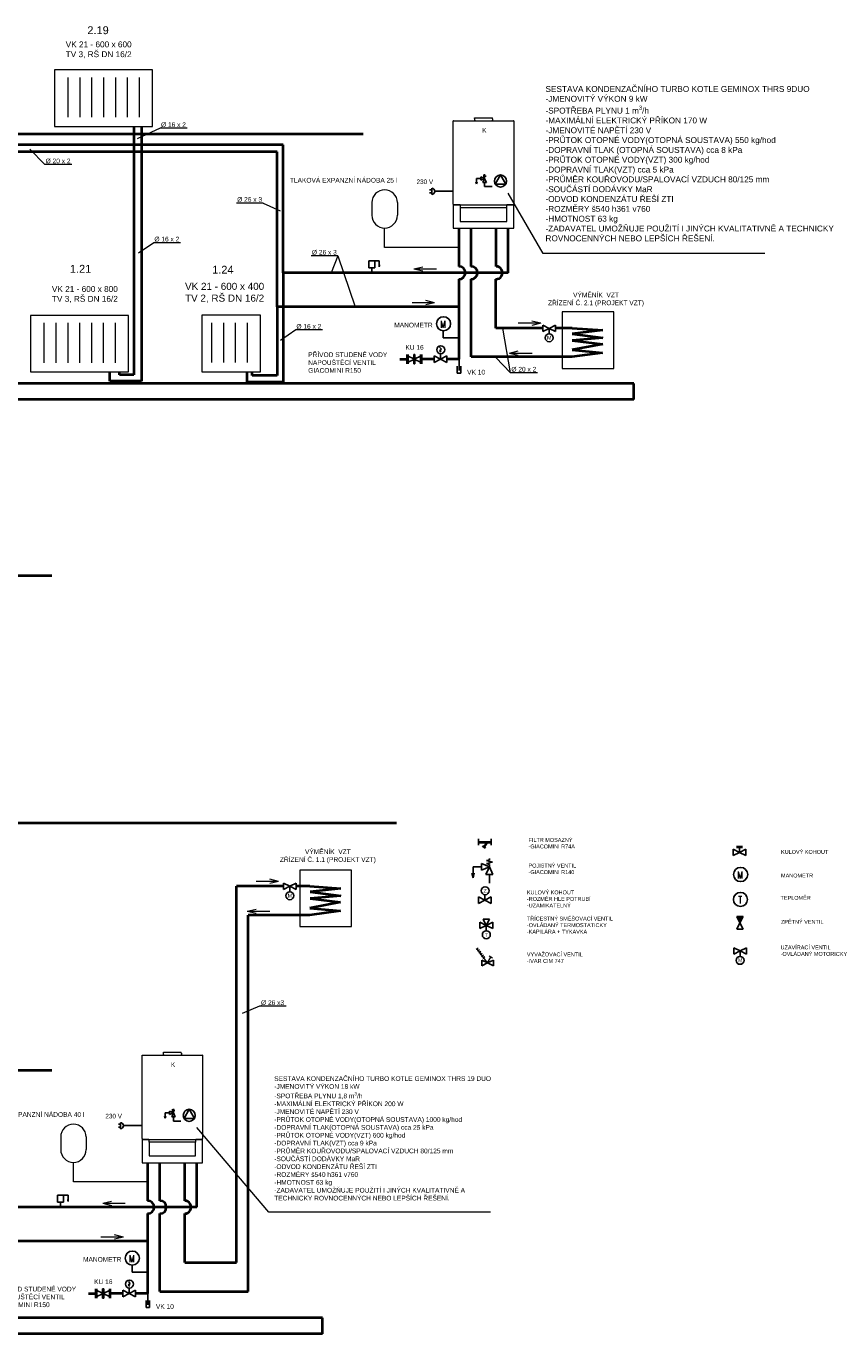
# Model space of a CAD drawing. Header units: millimetres. Extents: x 0 to 1216358, y -266558 to 2852.
# Tile 5 of 76: x 1019827 to 1040544, y -264758 to -231474. Entities that reach past the tile are written whole.
import ezdxf

# ---------------------------------------------------------------- set-up
doc = ezdxf.new("R2010")
doc.units = ezdxf.units.MM
doc.layers.get('0').update_dxf_attribs({"lineweight": 13})
for name, color, linetype, lineweight in [('1-UT-POPIS', 7, 'Continuous', 13), ('1-UT-ROZVODY', 4, 'Continuous', 40), ('1-UT-ROZVODY-PRIVOD', 4, 'Continuous', 40), ('1-UT-TELESA', 7, 'Continuous', 40), ('P', 7, 'Continuous', 100), ('St_plocha_místnosti', 250, 'Continuous', 18)]:
    doc.layers.add(name, color=color, linetype=linetype, lineweight=lineweight)
for name, color, linetype in [('1UT-ARMATURY', 5, 'Continuous'), ('Armatury', 7, 'Continuous'), ('Popisky', 7, 'Continuous')]:
    doc.layers.add(name, color=color, linetype=linetype)
doc.styles.add('Andy', font='arial.ttf')
doc.styles.add('SIMPLEX', font='SIMPLEX.SHX')
doc.styles.add('SPIRITTXTSTYLE1', font='arial.ttf')
doc.styles.get("Standard").update_dxf_attribs({"font": 'arial.ttf'})

msp = doc.modelspace()

# ---------------------------------------------------------------- hatches: boundary and pattern name
at = {"layer": '1-UT-TELESA'}
h = msp.add_hatch(color=256, dxfattribs=at)
h.dxf.hatch_style = 1
h.paths.add_polyline_path([(1037978.7, -254134.3), (1037897.6, -254134.3), (1037978.7, -254296.6), (1038059.8, -254134.3)])

# ---------------------------------------------------------------- linework, layer by layer
at = {"extrusion": (2.98699e-16, 1, 0)}
for p, q in [((1030687.4, -236001.1), (1030687.4, -233886.9)), ((1030694.4, -233879.9), (1032220.4, -233879.9)), ((1031225.1, -233834.3), (1031225.1, -233862.6)), ((1031230.1, -233827.8), (1031230.1, -233809.9)), ((1031230.1, -233809.9), (1031684.8, -233809.9)), ((1031234.4, -233869), (1031230.1, -233867.6)), ((1031234.4, -233869), (1031234.4, -233879.9)), ((1031680.5, -233869), (1031684.7, -233867.6)), ((1031680.5, -233869), (1031680.5, -233879.9)), ((1031684.8, -233827.8), (1031684.8, -233809.9)), ((1031689.8, -233834.3), (1031689.8, -233862.6)), ((1032227.4, -233886.9), (1032227.4, -236001.1)), ((1030687.4, -236001.1), (1030687.4, -236025.6)), ((1030687.4, -236025.6), (1032227.4, -236025.6)), ((1030860.3, -236025.6), (1030687.4, -236025.6)), ((1030687.4, -236025.6), (1030687.4, -236619.6)), ((1030860.3, -236025.6), (1030860.3, -236099.4)), ((1030860.3, -236099.4), (1030867.3, -236099.4)), ((1030867.3, -236099.4), (1030867.3, -236442.8)), ((1032047.5, -236099.4), (1030867.3, -236099.4)), ((1030867.3, -236099.4), (1030867.3, -236442.8)), ((1032047.5, -236442.8), (1032047.5, -236099.4)), ((1032047.5, -236099.4), (1032054.5, -236099.4)), ((1032047.5, -236442.8), (1032047.5, -236099.4)), ((1032227.4, -236025.6), (1032054.5, -236025.6)), ((1032054.5, -236099.4), (1032054.5, -236025.6)), ((1032227.4, -236025.6), (1032227.4, -236001.1)), ((1032227.4, -236619.6), (1032227.4, -236025.6)), ((1030687.4, -236619.6), (1032227.4, -236619.6)), ((1030867.3, -236442.8), (1032047.5, -236442.8)), ((1030867.3, -236442.8), (1032047.5, -236442.8)), ((1023310.3, -257616.1), (1023310.3, -257644.4)), ((1023315.3, -257609.6), (1023315.3, -257591.7)), ((1023315.3, -257591.7), (1023770, -257591.7)), ((1023770, -257609.6), (1023770, -257591.7)), ((1023775, -257616.1), (1023775, -257644.4)), ((1022772.7, -259782.9), (1022772.7, -257668.7)), ((1022779.7, -257661.7), (1024305.7, -257661.7)), ((1023319.6, -257650.9), (1023315.3, -257649.4)), ((1023319.6, -257650.9), (1023319.6, -257661.7)), ((1023765.7, -257650.9), (1023770, -257649.4)), ((1023765.7, -257650.9), (1023765.7, -257661.7)), ((1024312.7, -257668.7), (1024312.7, -259782.9)), ((1022772.7, -259782.9), (1022772.7, -259807.4)), ((1022772.7, -259807.4), (1024312.7, -259807.4)), ((1022945.5, -259807.4), (1022772.7, -259807.4)), ((1022772.7, -259807.4), (1022772.7, -260401.4)), ((1022945.5, -259807.4), (1022945.5, -259881.3)), ((1022945.5, -259881.3), (1022952.5, -259881.3)), ((1022952.5, -259881.3), (1022952.5, -260224.6)), ((1024132.8, -259881.3), (1022952.5, -259881.3)), ((1022952.5, -259881.3), (1022952.5, -260224.6)), ((1024132.8, -260224.6), (1024132.8, -259881.3)), ((1024132.8, -259881.3), (1024139.8, -259881.3)), ((1024132.8, -260224.6), (1024132.8, -259881.3)), ((1024312.7, -259807.4), (1024139.8, -259807.4)), ((1024139.8, -259881.3), (1024139.8, -259807.4)), ((1024312.7, -259807.4), (1024312.7, -259782.9)), ((1024312.7, -260401.4), (1024312.7, -259807.4)), ((1022952.5, -260224.6), (1024132.8, -260224.6)), ((1022952.5, -260224.6), (1024132.8, -260224.6)), ((1022772.7, -260401.4), (1024312.7, -260401.4))]:
    msp.add_line(p, q, dxfattribs=at)
for p, q in [((1033644.9, -240543.8), (1034856.6, -240543.8)), ((1034799.4, -240569.4), (1034710.7, -240569.4)), ((1034799.4, -240569.4), (1034799.4, -240543.8)), ((1025730.1, -264325.6), (1026941.9, -264325.6)), ((1026884.6, -264351.3), (1026795.9, -264351.3)), ((1026884.6, -264351.3), (1026884.6, -264325.6))]:
    msp.add_line(p, q)
for centre, radius, start, end in [((1030694.4, -233886.9), 7, 90, 180), ((1031232.5, -233834.8), 7.45, 109.10392, 176.03178), ((1031230.1, -233862.6), 5, 180, 270), ((1031684.7, -233862.6), 5, 270, 0), ((1031682.3, -233834.8), 7.45, 3.96822, 70.89608), ((1032220.4, -233886.9), 7, 0, 90), ((1023317.8, -257616.6), 7.45, 109.10392, 176.03178), ((1023767.6, -257616.6), 7.45, 3.96822, 70.89608), ((1022779.7, -257668.7), 7, 90, 180), ((1023315.3, -257644.4), 5, 180, 270), ((1023770, -257644.4), 5, 270, 0), ((1024305.7, -257668.7), 7, 0, 90)]:
    msp.add_arc(centre, radius, start, end)
at = {"layer": '1-UT-POPIS'}
for p, q in [((1020549.3, -232589.6), (1020549.3, -234026)), ((1023035.8, -232589.6), (1020549.3, -232589.6)), ((1023035.8, -234026), (1023035.8, -232589.6)), ((1020888.5, -232780.7), (1020888.5, -233793.4)), ((1021190, -232780.7), (1021190, -233793.4)), ((1021491.6, -232780.7), (1021491.6, -233793.4)), ((1021793.1, -232780.7), (1021793.1, -233793.4)), ((1022094.6, -232780.7), (1022094.6, -233793.4)), ((1022396.2, -232780.7), (1022396.2, -233793.4)), ((1022697.7, -232780.7), (1022697.7, -233793.4)), ((1020549.3, -234026), (1023035.8, -234026)), ((1023236.9, -234073), (1022653.5, -234338)), ((1023918.5, -234073), (1023236.9, -234073)), ((1020302.9, -234996), (1019923.2, -234602.6)), ((1020984.5, -234996), (1020302.9, -234996)), ((1025855.7, -235975.2), (1025174.1, -235975.2)), ((1023069.4, -236985.3), (1022679.5, -237250.3)), ((1023751, -236985.3), (1023069.4, -236985.3)), ((1027755.6, -237320.7), (1027074, -237320.7)), ((1019939.9, -238837), (1019939.9, -240273.4)), ((1022426.4, -238837), (1019939.9, -238837)), ((1022426.4, -240273.4), (1022426.4, -238837)), ((1024291.5, -238833.2), (1024291.5, -240269.6)), ((1025782.2, -238833.2), (1024291.5, -238833.2)), ((1025782.2, -240269.6), (1025782.2, -238833.2)), ((1033458.5, -238748.1), (1033458.5, -240184.5)), ((1034769.4, -238748.1), (1033458.5, -238748.1)), ((1034769.4, -240184.5), (1034769.4, -238748.1)), ((1020279.1, -239028.1), (1020279.1, -240040.8)), ((1020580.7, -239028.1), (1020580.7, -240040.8)), ((1020882.2, -239028.1), (1020882.2, -240040.8)), ((1021183.7, -239028.1), (1021183.7, -240040.8)), ((1021485.3, -239028.1), (1021485.3, -240040.8)), ((1021786.8, -239028.1), (1021786.8, -240040.8)), ((1022088.3, -239028.1), (1022088.3, -240040.8)), ((1024539.5, -239024.3), (1024539.5, -240037.1)), ((1024841, -239024.3), (1024841, -240037.1)), ((1025142.5, -239024.3), (1025142.5, -240037.1)), ((1025444.1, -239024.3), (1025444.1, -240037.1)), ((1026681, -239206.7), (1026291.1, -239471.7)), ((1027362.6, -239206.7), (1026681, -239206.7)), ((1032147.4, -240297.8), (1031767.7, -239904.3)), ((1019939.9, -240273.4), (1022426.4, -240273.4)), ((1024291.5, -240269.6), (1025782.2, -240269.6)), ((1032829, -240297.8), (1032147.4, -240297.8)), ((1033458.5, -240184.5), (1034769.4, -240184.5)), ((1026789.9, -252953.8), (1026789.9, -254390.3)), ((1028100.8, -252953.8), (1026789.9, -252953.8)), ((1028100.8, -254390.3), (1028100.8, -252953.8)), ((1026789.9, -254390.3), (1028100.8, -254390.3)), ((1025757.6, -256419.1), (1025322.4, -256605.4)), ((1026439.2, -256419.1), (1025757.6, -256419.1))]:
    msp.add_line(p, q, dxfattribs=at)
at = {"layer": '1-UT-POPIS', "ltscale": 0.1}
for p, q in [((1025855.7, -235975.2), (1026289.6, -236173.3)), ((1032970.8, -237262.4), (1032082.1, -235723)), ((1038612.6, -237262.4), (1032970.8, -237262.4)), ((1027755.6, -237320.7), (1027581.7, -237751.3)), ((1027755.6, -237320.7), (1028189.4, -238621)), ((1032147.4, -240297.8), (1031948.4, -239160.6)), ((1031324, -254938.4), (1031272, -254976.4)), ((1031560.6, -255316.3), (1031298, -254957.4)), ((1031357.1, -254983.7), (1031305.1, -255021.7)), ((1031390.2, -255029), (1031338.3, -255067)), ((1031423.4, -255074.3), (1031371.4, -255112.3)), ((1031456.5, -255119.5), (1031404.5, -255157.6)), ((1031489.7, -255164.8), (1031437.7, -255202.8)), ((1031560.6, -255316.3), (1031643.9, -255172.2)), ((1031681.7, -255194), (1031601.2, -255147.5)), ((1025997.1, -261664.4), (1024167.3, -259504.8)), ((1031638.9, -261664.4), (1025997.1, -261664.4))]:
    msp.add_line(p, q, dxfattribs=at)
at = {"layer": '1-UT-POPIS', "linetype": 'Continuous'}
for p, q in [((1029687.5, -237650.7), (1029912.4, -237596.3)), ((1029687.5, -237650.7), (1030261.3, -237650.7)), ((1029687.5, -237650.7), (1029912.4, -237705.1)), ((1030213, -238514.1), (1029639.2, -238514.1)), ((1030213, -238514.1), (1029988, -238459.7)), ((1030213, -238514.1), (1029988, -238568.5)), ((1032914.9, -239035.6), (1032341.1, -239035.6)), ((1032914.9, -239035.6), (1032689.9, -238981.2)), ((1032914.9, -239035.6), (1032689.9, -239090)), ((1032116.8, -239793.3), (1032341.7, -239738.9)), ((1032116.8, -239793.3), (1032690.5, -239793.3)), ((1032116.8, -239793.3), (1032341.7, -239847.7)), ((1026246.3, -253241.4), (1025672.5, -253241.4)), ((1026246.3, -253241.4), (1026021.3, -253187)), ((1026246.3, -253241.4), (1026021.3, -253295.7)), ((1025448.1, -253999.1), (1025673.1, -253944.7)), ((1025448.1, -253999.1), (1026021.9, -253999.1)), ((1025448.1, -253999.1), (1025673.1, -254053.5)), ((1021772.7, -261432.5), (1021997.7, -261378.1)), ((1021772.7, -261432.5), (1022346.5, -261432.5)), ((1021772.7, -261432.5), (1021997.7, -261486.9)), ((1022298.2, -262295.9), (1022073.2, -262241.5)), ((1022298.2, -262295.9), (1021724.4, -262295.9)), ((1022298.2, -262295.9), (1022073.2, -262350.3))]:
    msp.add_line(p, q, dxfattribs=at)
at = {"layer": '1-UT-ROZVODY', "ltscale": 0.1}
for p, q in [((1022566.9, -234026), (1022566.9, -240347.2)), ((1026210.5, -234672.4), (997102, -234672.4)), ((1026210.5, -238621), (1026210.5, -234672.4)), ((1027654.7, -238621), (1026210.5, -238621)), ((1026210.5, -238621), (1026210.5, -240365)), ((1022198.5, -240347.2), (1022198.5, -240273.4)), ((1025577.2, -240365), (1025577.2, -240269.6)), ((1022566.9, -240347.2), (1022198.5, -240347.2)), ((1026210.5, -240365), (1025577.2, -240365)), ((1025468.4, -263676.2), (1025468.4, -254100.1)), ((1023227.8, -263676.2), (1025468.4, -263676.2))]:
    msp.add_line(p, q, dxfattribs=at)
at = {"layer": '1-UT-ROZVODY', "color": 6, "ltscale": 0.1}
for p, q in [((1022758.8, -234026), (1022758.8, -240512.9)), ((1026364.9, -234494.6), (997281.2, -234494.6)), ((1026364.9, -237751.3), (1026364.9, -234494.6)), ((1027654.7, -237751.3), (1026364.9, -237751.3)), ((1026364.9, -237751.3), (1026364.9, -240538)), ((1021955.9, -240512.9), (1021955.9, -240273.4)), ((1025444.8, -240538), (1025444.8, -240269.6)), ((1022758.8, -240512.9), (1021955.9, -240512.9)), ((1026364.9, -240538), (1025444.8, -240538)), ((1025174, -262942.4), (1025174, -253366.4)), ((1023859.3, -262942.4), (1025174, -262942.4))]:
    msp.add_line(p, q, dxfattribs=at)
at = {"layer": '1-UT-ROZVODY-PRIVOD', "color": 0, "linetype": 'Continuous', "lineweight": 0}
for p, q in [((1028619.3, -235964), (1028619.3, -236287.8)), ((1029267, -235964), (1029267, -236287.8)), ((1020704.6, -259745.8), (1020704.6, -260069.7)), ((1021352.3, -259745.8), (1021352.3, -260069.7))]:
    msp.add_line(p, q, dxfattribs=at)
at = {"layer": '1-UT-ROZVODY-PRIVOD', "linetype": 'Continuous', "lineweight": 0}
for p, q in [((1028943.2, -237104.1), (1028943.2, -236611.7)), ((1030834.5, -236619.6), (1030834.5, -237588.6)), ((1031142.5, -237588.6), (1031142.5, -236619.6)), ((1030834.5, -237104.1), (1028943.2, -237104.1)), ((1030834.5, -238621), (1030834.5, -237914.1)), ((1030834.5, -238621), (1027654.7, -238621)), ((1033709.6, -239715.6), (1034489.2, -239564.3)), ((1034489.2, -239564.3), (1033713.9, -239475.4)), ((1031142.5, -239894.3), (1033703.8, -239894.3)), ((1033703.8, -239894.3), (1034484.9, -239784.3)), ((1034484.9, -239784.3), (1033709.6, -239715.6)), ((1027041, -253921.4), (1027820.6, -253770.1)), ((1027816.3, -253990.1), (1027041, -253921.4)), ((1027820.6, -253770.1), (1027045.3, -253681.2)), ((1025468.4, -254100.1), (1027035.2, -254100.1)), ((1027035.2, -254100.1), (1027816.3, -253990.1)), ((1021028.4, -260885.9), (1021028.4, -260393.5)), ((1022919.8, -260401.4), (1022919.8, -261370.4)), ((1023227.8, -261370.4), (1023227.8, -260401.4)), ((1022919.8, -260885.9), (1021028.4, -260885.9)), ((1022919.8, -262402.8), (1022919.8, -261695.9)), ((1022919.8, -262402.8), (1013818.1, -262402.8))]:
    msp.add_line(p, q, dxfattribs=at)
at = {"layer": '1-UT-ROZVODY-PRIVOD'}
for p, q in [((1030834.5, -237588.6), (1030834.5, -236619.6)), ((1031142.5, -237588.6), (1031142.5, -236619.6)), ((1030834.5, -238621), (1030834.5, -237914.1)), ((1030834.5, -238621), (1027654.7, -238621)), ((1034489.2, -239564.3), (1033709.6, -239715.6)), ((1033713.9, -239475.4), (1034489.2, -239564.3)), ((1029327.9, -239949.5), (1029507.3, -239949.5)), ((1030198.7, -239949.5), (1029887.3, -239949.5)), ((1030834.5, -239949.5), (1030523.2, -239949.5)), ((1033703.8, -239894.3), (1031142.5, -239894.3)), ((1034484.9, -239784.3), (1033703.8, -239894.3)), ((1033709.6, -239715.6), (1034484.9, -239784.3)), ((1027820.6, -253770.1), (1027041, -253921.4)), ((1027041, -253921.4), (1027816.3, -253990.1)), ((1027045.3, -253681.2), (1027820.6, -253770.1)), ((1027035.2, -254100.1), (1025468.4, -254100.1)), ((1027816.3, -253990.1), (1027035.2, -254100.1)), ((1022919.8, -261370.4), (1022919.8, -260401.4)), ((1023227.8, -261370.4), (1023227.8, -260401.4)), ((1022919.8, -262402.8), (1022919.8, -261695.9)), ((1022919.8, -262402.8), (1013818.1, -262402.8)), ((1021413.2, -263731.4), (1021592.6, -263731.4)), ((1022283.9, -263731.4), (1021972.6, -263731.4)), ((1022919.8, -263731.4), (1022608.4, -263731.4))]:
    msp.add_line(p, q, dxfattribs=at)
at = {"layer": '1-UT-ROZVODY-PRIVOD', "color": 6}
for p, q in [((1031775, -237588.6), (1031775, -236619.6)), ((1032083, -237751.3), (1032083, -236619.6)), ((1032083, -237751.3), (1028853.8, -237751.3)), ((1031774, -239160.6), (1031774, -237914.1)), ((1032964.6, -239160.6), (1031774, -239160.6)), ((1033709.6, -239160.6), (1033289, -239160.6)), ((1033709.6, -239160.6), (1034495, -239212.8)), ((1034495, -239212.8), (1033714.9, -239302.5)), ((1033714.9, -239302.5), (1034495, -239404.2)), ((1034495, -239404.2), (1033713.9, -239475.4)), ((1026369.6, -253366.4), (1025174, -253366.4)), ((1027041, -253366.4), (1026694.1, -253366.4)), ((1027041, -253366.4), (1027826.4, -253418.5)), ((1027826.4, -253610), (1027045.3, -253681.2)), ((1027826.4, -253418.5), (1027046.3, -253508.3)), ((1027046.3, -253508.3), (1027826.4, -253610)), ((1023860.2, -261370.4), (1023860.2, -260401.4)), ((1024168.2, -261533.2), (1024168.2, -260401.4)), ((1024168.2, -261533.2), (1020939.1, -261533.2)), ((1023859.3, -262942.4), (1023859.3, -261695.9))]:
    msp.add_line(p, q, dxfattribs=at)
at = {"layer": '1-UT-ROZVODY-PRIVOD', "color": 6, "ltscale": 0.5}
for p, q in [((1028853.8, -237751.3), (1027654.7, -237751.3)), ((1020939.1, -261533.2), (1014139.4, -261533.2))]:
    msp.add_line(p, q, dxfattribs=at)
at = {"layer": '1-UT-ROZVODY-PRIVOD', "linetype": 'Continuous'}
for p, q in [((1031142.5, -239894.3), (1031142.5, -237914.1)), ((1023227.8, -263676.2), (1023227.8, -261695.9))]:
    msp.add_line(p, q, dxfattribs=at)
at = {"layer": '1-UT-ROZVODY-PRIVOD', "linetype": 'ByBlock', "ltscale": 200}
for p, q in [((1030834.5, -239949.5), (1030834.5, -238621)), ((1022919.8, -263731.4), (1022919.8, -262402.8))]:
    msp.add_line(p, q, dxfattribs=at)
at = {"layer": '1-UT-ROZVODY-PRIVOD', "color": 0, "linetype": 'Continuous', "lineweight": 0}
for centre, start, end in [((1028943.2, -235964), 0, 180), ((1028943.2, -236287.8), 180, 0), ((1021028.4, -259745.8), 0, 180), ((1021028.4, -260069.7), 180, 0)]:
    msp.add_arc(centre, 323.8, start, end, dxfattribs=at)
at = {"layer": '1-UT-ROZVODY-PRIVOD'}
for centre in [(1030834.5, -237751.3), (1031142.5, -237751.3), (1022919.8, -261533.2), (1023227.8, -261533.2)]:
    msp.add_arc(centre, 162.7, 270, 90, dxfattribs=at)
at = {"layer": '1-UT-ROZVODY-PRIVOD', "color": 6}
for centre in [(1031775, -237751.3), (1023860.2, -261533.2)]:
    msp.add_arc(centre, 162.7, 269.6649, 89.99951, dxfattribs=at)
at = {"layer": '1-UT-TELESA', "ltscale": 0.1}
for p, q in [((1028394.8, -234218.9), (992984.8, -234218.9)), ((1020480.1, -245465.1), (995976.6, -245465.1)), ((1029243.9, -251760.5), (990531.9, -251760.5)), ((1020480.1, -258055.9), (1004020.6, -258055.9))]:
    msp.add_line(p, q, dxfattribs=at)
at = {"layer": '1-UT-TELESA'}
for p, q in [((1031327.5, -252241.1), (1031652, -252241.1)), ((1031553.9, -252241.1), (1031468.4, -252367.8)), ((1031509.6, -252395.6), (1031429.3, -252341.4)), ((1037888.6, -252365.6), (1038043.4, -252365.6))]:
    msp.add_line(p, q, dxfattribs=at)
at = {"layer": '1UT-ARMATURY', "color": 0}
for p, q in [((1028538.8, -237442.8), (1028538.8, -237622.5)), ((1028615.9, -237442.8), (1028538.8, -237442.8)), ((1028538.8, -237622.5), (1028693.1, -237622.5)), ((1028615.9, -237442.8), (1028693.1, -237442.8)), ((1028615.9, -237622.5), (1028615.9, -237751.3)), ((1028693.1, -237442.8), (1028806.6, -237442.8)), ((1028693.1, -237442.8), (1028693.1, -237622.5)), ((1028825.7, -237569.8), (1028785.5, -237569.8)), ((1028806.6, -237442.8), (1028806.6, -237603.5)), ((1030433.5, -239228.2), (1030433.5, -239408.6)), ((1032964.6, -239165.8), (1032964.6, -239084.7)), ((1033126.8, -239165.8), (1032964.6, -239084.7)), ((1032964.6, -239165.8), (1032964.6, -239247)), ((1033126.8, -239165.8), (1032964.6, -239247)), ((1033126.8, -239165.8), (1033289, -239084.7)), ((1033126.8, -239165.8), (1033289, -239247)), ((1033126.8, -239165.8), (1033126.8, -239305.8)), ((1033289, -239165.8), (1033289, -239084.7)), ((1033289, -239165.8), (1033289, -239247)), ((1030433.5, -239408.6), (1030834.5, -239408.6)), ((1029507.3, -240070.5), (1029507.3, -239828.6)), ((1029537.6, -239949.4), (1029537.6, -239828.3)), ((1029682.2, -239941.8), (1029537.6, -239869.5)), ((1029537.6, -239949.4), (1029537.6, -240070.5)), ((1029682.2, -239957), (1029537.6, -240029.3)), ((1029697.3, -239828.3), (1029682.2, -239828.3)), ((1029682.2, -239828.3), (1029682.2, -239949.5)), ((1029682.2, -240070.5), (1029682.2, -239949.3)), ((1029697.3, -239828.3), (1029712.5, -239828.3)), ((1029712.5, -239828.3), (1029712.5, -239949.5)), ((1029712.5, -239941.8), (1029857.1, -239869.5)), ((1029712.5, -240070.5), (1029712.5, -239949.3)), ((1029712.5, -239957), (1029857.1, -240029.3)), ((1029857.1, -239949.4), (1029857.1, -239828.3)), ((1029857.1, -239949.4), (1029857.1, -240070.5)), ((1029887.3, -240070.5), (1029887.3, -239828.6)), ((1030198.7, -239949.5), (1030198.7, -239868.4)), ((1030360.9, -239949.5), (1030198.7, -239868.4)), ((1030198.7, -239949.5), (1030198.7, -240030.6)), ((1030360.9, -239949.5), (1030198.7, -240030.6)), ((1030360.9, -239949.5), (1030360.9, -239809.5)), ((1030360.9, -239949.5), (1030523.2, -239868.4)), ((1030360.9, -239949.5), (1030523.2, -240030.6)), ((1030523.2, -239949.5), (1030523.2, -239868.4)), ((1030523.2, -239949.5), (1030523.2, -240030.6)), ((1030834.5, -240129.5), (1030834.5, -239949.5)), ((1029697.3, -240070.5), (1029682.2, -240070.5)), ((1029697.3, -240070.5), (1029712.5, -240070.5)), ((1030789.5, -240309.5), (1030789.5, -240129.5)), ((1030834.5, -240309.5), (1030789.5, -240309.5)), ((1030834.5, -240129.5), (1030834.5, -240238.2)), ((1030834.5, -240309.5), (1030879.5, -240309.5)), ((1030879.5, -240309.5), (1030879.5, -240129.5)), ((1031327.5, -252241.1), (1031327.5, -252160)), ((1031327.5, -252241.1), (1031327.5, -252322.2)), ((1031652, -252241.1), (1031652, -252160)), ((1031652, -252241.1), (1031652, -252322.2)), ((1037803.8, -252505.6), (1037803.8, -252424.4)), ((1037966, -252505.6), (1037803.8, -252424.4)), ((1037803.8, -252505.6), (1037803.8, -252586.7)), ((1037966, -252505.6), (1037803.8, -252586.7)), ((1037966, -252505.6), (1037966, -252365.6)), ((1037966, -252505.6), (1038128.3, -252424.4)), ((1037966, -252505.6), (1038128.3, -252586.7)), ((1038128.3, -252505.6), (1038128.3, -252424.4)), ((1038128.3, -252505.6), (1038128.3, -252586.7)), ((1026369.6, -253366.4), (1026369.6, -253285.3)), ((1026531.8, -253366.4), (1026369.6, -253285.3)), ((1026531.8, -253366.4), (1026694.1, -253285.3)), ((1026694.1, -253366.4), (1026694.1, -253285.3)), ((1026369.6, -253366.4), (1026369.6, -253447.5)), ((1026531.8, -253366.4), (1026369.6, -253447.5)), ((1026531.8, -253366.4), (1026694.1, -253447.5)), ((1026531.8, -253366.4), (1026531.8, -253506.4)), ((1026694.1, -253366.4), (1026694.1, -253447.5)), ((1031491.6, -253719.7), (1031491.6, -253579.7)), ((1031329.4, -253719.7), (1031329.4, -253638.6)), ((1031491.6, -253719.7), (1031329.4, -253638.6)), ((1031329.4, -253719.7), (1031329.4, -253800.8)), ((1031491.6, -253719.7), (1031329.4, -253800.8)), ((1031491.6, -253719.7), (1031653.9, -253638.6)), ((1031491.6, -253719.7), (1031653.9, -253800.8)), ((1031653.9, -253719.7), (1031653.9, -253638.6)), ((1031653.9, -253719.7), (1031653.9, -253800.8)), ((1031366.8, -254361.2), (1031366.8, -254280.1)), ((1031529, -254361.2), (1031366.8, -254280.1)), ((1031529, -254199), (1031447.9, -254199)), ((1031529, -254361.2), (1031447.9, -254199)), ((1031529, -254199), (1031610.2, -254199)), ((1031529, -254361.2), (1031610.2, -254199)), ((1031529, -254361.2), (1031691.3, -254280.1)), ((1031691.3, -254361.2), (1031691.3, -254280.1)), ((1037978.7, -254134.3), (1037897.6, -254134.3)), ((1037978.7, -254296.6), (1037897.6, -254134.3)), ((1037978.7, -254134.3), (1038059.8, -254134.3)), ((1037978.7, -254296.6), (1038059.8, -254134.3)), ((1031366.8, -254361.2), (1031366.8, -254442.3)), ((1031529, -254361.2), (1031366.8, -254442.3)), ((1031529, -254361.2), (1031691.3, -254442.3)), ((1031529, -254361.2), (1031529, -254501.2)), ((1031691.3, -254361.2), (1031691.3, -254442.3)), ((1037978.7, -254296.6), (1037897.6, -254458.8)), ((1037978.7, -254458.8), (1037897.6, -254458.8)), ((1037978.7, -254296.6), (1038059.8, -254458.8)), ((1037978.7, -254458.8), (1038059.8, -254458.8)), ((1037819, -255011.4), (1037819, -254930.3)), ((1037981.2, -255011.4), (1037819, -254930.3)), ((1037981.2, -255011.4), (1038143.5, -254930.3)), ((1038143.5, -255011.4), (1038143.5, -254930.3)), ((1031413, -255316.3), (1031413, -255242.5)), ((1031560.6, -255316.3), (1031413, -255242.5)), ((1031560.6, -255316.3), (1031708.3, -255242.5)), ((1031708.3, -255316.3), (1031708.3, -255242.5)), ((1037819, -255011.4), (1037819, -255092.6)), ((1037981.2, -255011.4), (1037819, -255092.6)), ((1037981.2, -255011.4), (1038143.5, -255092.6)), ((1037981.2, -255011.4), (1037981.2, -255151.4)), ((1038143.5, -255011.4), (1038143.5, -255092.6)), ((1031413, -255316.3), (1031413, -255390.2)), ((1031560.6, -255316.3), (1031413, -255390.2)), ((1031560.6, -255316.3), (1031708.3, -255390.2)), ((1031708.3, -255316.3), (1031708.3, -255390.2)), ((1020624.1, -261224.7), (1020624.1, -261404.3)), ((1020701.2, -261224.7), (1020624.1, -261224.7)), ((1020701.2, -261224.7), (1020778.3, -261224.7)), ((1020778.3, -261224.7), (1020891.9, -261224.7)), ((1020778.3, -261224.7), (1020778.3, -261404.3)), ((1020891.9, -261224.7), (1020891.9, -261385.4)), ((1020624.1, -261404.3), (1020778.3, -261404.3)), ((1020701.2, -261404.3), (1020701.2, -261533.2)), ((1020910.9, -261351.6), (1020870.8, -261351.6)), ((1022518.7, -263010), (1022518.7, -263190.4)), ((1022518.7, -263190.4), (1022919.8, -263190.4)), ((1021592.6, -263852.3), (1021592.6, -263610.4)), ((1021622.9, -263731.2), (1021622.9, -263610.2)), ((1021782.6, -263610.2), (1021767.5, -263610.2)), ((1021767.5, -263610.2), (1021767.5, -263731.3)), ((1021782.6, -263610.2), (1021797.7, -263610.2)), ((1021797.7, -263610.2), (1021797.7, -263731.3)), ((1021942.3, -263731.2), (1021942.3, -263610.2)), ((1021972.6, -263852.3), (1021972.6, -263610.4)), ((1022446.2, -263731.4), (1022446.2, -263591.4)), ((1021767.5, -263723.7), (1021622.9, -263651.4)), ((1021622.9, -263731.2), (1021622.9, -263852.3)), ((1021767.5, -263738.8), (1021622.9, -263811.1)), ((1021767.5, -263852.3), (1021767.5, -263731.2)), ((1021782.6, -263852.3), (1021767.5, -263852.3)), ((1021782.6, -263852.3), (1021797.7, -263852.3)), ((1021797.7, -263723.7), (1021942.3, -263651.4)), ((1021797.7, -263852.3), (1021797.7, -263731.2)), ((1021797.7, -263738.8), (1021942.3, -263811.1)), ((1021942.3, -263731.2), (1021942.3, -263852.3)), ((1022283.9, -263731.4), (1022283.9, -263650.2)), ((1022446.2, -263731.4), (1022283.9, -263650.2)), ((1022283.9, -263731.4), (1022283.9, -263812.5)), ((1022446.2, -263731.4), (1022283.9, -263812.5)), ((1022446.2, -263731.4), (1022608.4, -263650.2)), ((1022446.2, -263731.4), (1022608.4, -263812.5)), ((1022608.4, -263731.4), (1022608.4, -263650.2)), ((1022608.4, -263731.4), (1022608.4, -263812.5)), ((1022874.8, -264091.4), (1022874.8, -263911.4)), ((1022919.8, -263911.4), (1022919.8, -263731.4)), ((1022919.8, -263911.4), (1022919.8, -264020)), ((1022964.8, -264091.4), (1022964.8, -263911.4)), ((1022919.8, -264091.4), (1022874.8, -264091.4)), ((1022919.8, -264091.4), (1022964.8, -264091.4))]:
    msp.add_line(p, q, dxfattribs=at)
at = {"layer": '1UT-ARMATURY', "color": 0, "extrusion": (0, 0, -1)}
for p, q in [((1030387.4, -239695), (1030339.6, -239644.8)), ((1030338, -239733.4), (1030387.4, -239695)), ((1030381, -239763.2), (1030338, -239733.4)), ((1022423.2, -263515.2), (1022472.7, -263476.8)), ((1022466.2, -263545), (1022423.2, -263515.2)), ((1022472.7, -263476.8), (1022424.9, -263426.6))]:
    msp.add_line(p, q, dxfattribs=at)
at = {"layer": '1UT-ARMATURY', "color": 0}
for centre, radius in [((1030440.9, -239048.2), 180), ((1033126.8, -239405.5), 101.4), ((1030368.4, -239709.9), 101.4), ((1037995.8, -253066.6), 180), ((1026531.8, -253606.1), 101.4), ((1031499.1, -253480), 101.4), ((1037990.9, -253700.7), 180), ((1031529, -254600.9), 101.4), ((1037981.2, -255251.1), 101.4), ((1022526.2, -262830), 180), ((1022453.7, -263491.7), 101.4)]:
    msp.add_circle(centre, radius, dxfattribs=at)
at = {"layer": 'Armatury'}
for p, q in [((1031386.9, -235307.8), (1031386.9, -235394.4)), ((1031386.9, -235307.8), (1031486.2, -235351.1)), ((1031448.1, -235273), (1031486.2, -235263.5)), ((1031448.1, -235273), (1031524.2, -235292)), ((1031448.1, -235310.9), (1031524.2, -235292)), ((1031486.2, -235320.4), (1031448.1, -235310.9)), ((1031486.2, -235263.5), (1031486.2, -235244.8)), ((1031888.8, -235261.5), (1031755.5, -235492.5)), ((1032022.2, -235492.5), (1031888.8, -235261.5)), ((1030086.1, -235640.2), (1030140.3, -235640.2)), ((1030140.3, -235601.4), (1030140.3, -235755.4)), ((1031263.2, -235431.9), (1031278.6, -235489.6)), ((1031278.6, -235351.1), (1031278.6, -235489.6)), ((1031386.9, -235351.1), (1031278.6, -235351.1)), ((1031294.1, -235431.9), (1031278.6, -235489.6)), ((1031386.9, -235394.4), (1031486.2, -235351.1)), ((1031442.8, -235450.3), (1031486.2, -235351.1)), ((1031442.8, -235450.3), (1031529.5, -235450.3)), ((1031486.2, -235351.1), (1031486.2, -235320.4)), ((1031529.5, -235450.3), (1031486.2, -235351.1)), ((1031486.2, -235450.3), (1031486.2, -235558.6)), ((1031486.2, -235558.6), (1031673.7, -235558.6)), ((1031755.5, -235492.5), (1032022.2, -235492.5)), ((1030086.1, -235716.6), (1030140.3, -235716.6)), ((1030217.3, -235676.8), (1030687.4, -235676.8)), ((1031190.5, -252869.9), (1031190.5, -253146.9)), ((1031407.1, -252869.9), (1031190.5, -252869.9)), ((1031407.1, -252783.3), (1031407.1, -252956.5)), ((1031407.1, -252783.3), (1031605.5, -252869.9)), ((1031407.1, -252956.5), (1031605.5, -252869.9)), ((1031518.9, -253068.4), (1031605.5, -252869.9)), ((1031529.4, -252713.7), (1031605.5, -252694.7)), ((1031529.4, -252713.7), (1031681.7, -252751.6)), ((1031529.4, -252789.5), (1031681.7, -252751.6)), ((1031605.5, -252808.5), (1031529.4, -252789.5)), ((1031605.5, -252694.7), (1031605.5, -252657.3)), ((1031605.5, -252869.9), (1031605.5, -252808.5)), ((1031692.2, -253068.4), (1031605.5, -252869.9)), ((1031159.6, -253031.5), (1031190.5, -253146.9)), ((1031221.4, -253031.5), (1031190.5, -253146.9)), ((1031518.9, -253068.4), (1031692.2, -253068.4)), ((1031605.5, -253068.4), (1031605.5, -253284.9)), ((1023348.4, -259213.7), (1023363.9, -259271.4)), ((1023363.9, -259132.9), (1023363.9, -259271.4)), ((1023472.2, -259132.9), (1023363.9, -259132.9)), ((1023379.3, -259213.7), (1023363.9, -259271.4)), ((1023472.2, -259089.6), (1023472.2, -259176.2)), ((1023472.2, -259089.6), (1023571.4, -259132.9)), ((1023472.2, -259176.2), (1023571.4, -259132.9)), ((1023528.1, -259232.2), (1023571.4, -259132.9)), ((1023528.1, -259232.2), (1023614.7, -259232.2)), ((1023533.3, -259054.8), (1023571.4, -259045.3)), ((1023533.3, -259054.8), (1023609.5, -259073.8)), ((1023533.3, -259092.8), (1023609.5, -259073.8)), ((1023571.4, -259102.2), (1023533.3, -259092.8)), ((1023571.4, -259045.3), (1023571.4, -259026.6)), ((1023571.4, -259132.9), (1023571.4, -259102.2)), ((1023614.7, -259232.2), (1023571.4, -259132.9)), ((1023571.4, -259232.2), (1023571.4, -259340.5)), ((1023974.1, -259043.3), (1023840.7, -259274.3)), ((1023840.7, -259274.3), (1024107.4, -259274.3)), ((1024107.4, -259274.3), (1023974.1, -259043.3)), ((1022171.3, -259422), (1022225.5, -259422)), ((1022171.3, -259498.4), (1022225.5, -259498.4)), ((1022225.5, -259383.2), (1022225.5, -259537.2)), ((1022302.5, -259458.6), (1022772.7, -259458.6)), ((1023571.4, -259340.5), (1023758.9, -259340.5))]:
    msp.add_line(p, q, dxfattribs=at)
for centre in [(1031888.8, -235415.5), (1023974.1, -259197.3)]:
    msp.add_circle(centre, 154, dxfattribs=at)
for centre in [(1030140.3, -235678.4), (1022225.5, -259460.2)]:
    msp.add_arc(centre, 77, 270, 90, dxfattribs=at)
at = {"layer": 'P', "lineweight": 40, "ltscale": 0.2}
for p, q in [((1035278.9, -240569.4), (1003999.6, -240569.4)), ((1035278.9, -240976), (1035278.9, -240569.4)), ((1035278.9, -240976), (1003999.6, -240976)), ((1027364.2, -264351.3), (1005671.5, -264351.3)), ((1027364.2, -264757.8), (1027364.2, -264351.3)), ((1027364.2, -264757.8), (1005671.5, -264757.8))]:
    msp.add_line(p, q, dxfattribs=at)

# ---------------------------------------------------------------- texts
at = {"layer": '1-UT-POPIS', "style": 'SPIRITTXTSTYLE1'}
for s, width, insert, char_height, attachment_point in [('VK 21 - 600 x 600\\PTV 3, RŠ DN 16/2', 3376.263, (1021670.4, -232076.8), 150, 5), ('\\A1;{\\fArial|b0|i0|c238|p34;SESTAVA KONDENZAČNÍHO TURBO KOTLE GEMINOX THRS 9DUO\\P-JMENOVITÝ VÝKON 9 kW\\P-SPOTŘEBA PLYNU 1 m\\H0.7x;\\S3^ ;\\H1.4286x;/h\\P-MAXIMÁLNÍ ELEKTRICKÝ PŘÍKON 170 W\\P-JMENOVITÉ NAPĚTÍ 230 V\\P-PRŮTOK OTOPNÉ VODY(OTOPNÁ SOUSTAVA) 550 kg/hod\\P-DOPRAVNÍ TLAK \\H0.99998x;(OTOPNÁ SOUSTAVA) cca 8 kPa\\P\\H0.99998x;-PRŮTOK OTOPNÉ VODY(VZT) 300 kg/hod\\P-DOPRAVNÍ TLAK(VZT) cca 5 kPa\\P-PRŮMĚR KOUŘOVODU/SPALOVACÍ VZDUCH 80/125 mm\\P-SOUČÁSTÍ DODÁVKY MaR\\P-ODVOD KONDENZÁTU ŘEŠÍ ZTI\\P-ROZMĚRY š540 h361 v760\\P-HMOTNOST 63 kg\\P\\A0;\\H1.00002x;\\C1;-ZADAVATEL UMOŽŇUJE POUŽITÍ I JINÝCH\\~KVALITATIVNĚ A TECHNICKY ROVNOCENNÝCH\\~NEBO\\~LEPŠÍCH ŘEŠENÍ.}', 8807.419, (1033033.3, -234974.5), 150, 4), ('%%C 16 x 2', 3376.263, (1023572.5, -233983.8), 120, 5), ('%%C 20 x 2', 3376.263, (1020638.5, -234906.8), 120, 5), ('{\\fArial|b0|i0|c238|p34;TLAKOVÁ EXPANZNÍ NÁDOBA 25 l }', 3376.263, (1027898.1, -235396.1), 120, 5), ('%%C 26 x 3', 3376.263, (1025509.7, -235885.9), 120, 5), ('%%C 16 x 2', 3376.263, (1023404.9, -236896), 120, 5), ('%%C 26 x 3', 3376.263, (1027409.5, -237231.4), 120, 5), ('VK 21 - 600 x 800\\PTV 3, RŠ DN 16/2', 3376.263, (1021319.5, -238303.2), 150, 5), ('VK 21 - 600 x 400\\PTV 2, RŠ DN 16/2', 3376.263, (1024873.2, -238262.7), 180, 5), ('\\pxqc;{\\fArial|b0|i0|c238|p34;VÝMĚNÍK  VZT\\PZŘÍZENÍ Č. 2.1 (PROJEKT VZT)}', 3376.263, (1034318, -238433.5), 120, 5), ('%%C 16 x 2', 3376.263, (1027016.6, -239117.5), 120, 5), ('\\pxql;{\\fArial|b0|i0|c238|p34;MANOMETR}', 3376.263, (1030875.4, -239082.9), 120, 5), ('\\pxql;{\\fArial|b0|i0|c238|p34;KU 16}', 3376.263, (1031159.2, -239649.9), 120, 5), ('{\\fArial|b0|i0|c238|p34;M\\P }', 3016.824, (1033129.2, -239352.1), 100, 2), ('\\pxql;{\\fArial|b0|i0|c238|p34;PŘÍVOD STUDENÉ VODY\\PNAPOUŠTĚCÍ VENTIL\\PGIACOMINI R150 }', 3376.263, (1028686.6, -240037), 120, 5), ('\\pxql;{\\fArial|b0|i0|c238|p34;VK 10}', 3376.263, (1032729, -240281.3), 120, 5), ('%%C 20 x 2', 3376.263, (1032482.9, -240208.5), 120, 5), ('\\pxql;{\\fArial|b0|i0|c238|p34;FILTR MOSAZNÝ\\P-GIACOMINI R74A}', 6113.889, (1035658.7, -252269.9), 100, 5), ('\\pxqc;{\\fArial|b0|i0|c238|p34;VÝMĚNÍK  VZT\\PZŘÍZENÍ Č. 1.1 (PROJEKT VZT)}', 3376.263, (1025811.7, -252603.4), 120, 4), ('\\pxql;{\\fArial|b0|i0|c238|p34;KULOVÝ KOHOUT}', 6113.889, (1042080, -252491.5), 100, 5), ('\\pxql;{\\fArial|b0|i0|c238|p34;POJISTNÝ VENTIL\\P-GIACOMINI R140 }', 6113.889, (1035658.7, -252922.9), 100, 5), ('\\pxql;{\\fArial|b0|i0|c238|p34;MANOMETR}', 6113.889, (1042080, -253093.2), 100, 5), ('{\\fArial|b0|i0|c238|p34;M\\P }', 3016.824, (1026534.3, -253552.6), 100, 2), ('{\\fArial|b0|i0|c238|p34;Z\\P }', 3016.824, (1031498.4, -253431.3), 100, 2), ('\\pxql;{\\fArial|b0|i0|c238|p34;KULOVÝ KOHOUT \\P-ROZMĚR HLE POTRUBÍ\\P-UZAMIKATELNÝ}', 6113.889, (1035617, -253688.5), 100, 5), ('\\pxql;{\\fArial|b0|i0|c238|p34;TEPLOMĚR}', 6113.889, (1042067.9, -253661.5), 100, 5), ('\\pxql;{\\fArial|b0|i0|c238|p34;TŘÍCESTNÝ SMĚŠOVACÍ VENTIL\\P-OVLÁDANÝ TERMOSTATICKY\\P-KAPILÁRA + TYKAVKA}', 6113.889, (1035617, -254355.4), 100, 5), ('\\pxql;{\\fArial|b0|i0|c238|p34;ZPĚTNÝ VENTIL}', 6113.889, (1042080, -254270.2), 100, 5), ('{\\fArial|b0|i0|c238|p34;T\\H1x;\\P }', 3016.824, (1031534.8, -254560.8), 100, 2), ('\\pxql;{\\fArial|b0|i0|c238|p34;UZAVÍRACÍ VENTIL\\P-OVLÁDANÝ MOTORICKY}', 6113.889, (1042069.2, -255005.7), 100, 5), ('\\pxql;{\\fArial|b0|i0|c238|p34;VYVAŽOVACÍ VENTIL\\P-IVAR CIM 747}', 6113.889, (1035617, -255184.4), 100, 5), ('{\\fArial|b0|i0|c238|p34;M\\P }', 3016.824, (1037983.7, -255197.7), 100, 2), ('%%C 26 x3', 3376.263, (1026093.2, -256329.9), 120, 5), ('\\A1;{\\fArial|b0|i0|c238|p34;SESTAVA KONDENZAČNÍHO TURBO KOTLE GEMINOX THRS 19 DUO\\P-JMENOVITÝ VÝKON 18 kW\\P-SPOTŘEBA PLYNU 1,8 m\\H0.7x;\\S3^ ;\\H1.4286x;/h\\P-MAXIMÁLNÍ ELEKTRICKÝ PŘÍKON 200 W\\P-JMENOVITÉ NAPĚTÍ 230 V\\P-PRŮTOK OTOPNÉ VODY(OTOPNÁ SOUSTAVA) 1000 kg/hod\\P-DOPRAVNÍ TLAK(OTOPNÁ SOUSTAVA) cca 25 kPa\\P-PRŮTOK OTOPNÉ VODY(VZT) 600 kg/hod\\P-DOPRAVNÍ TLAK(VZT) cca 9 kPa\\P-PRŮMĚR KOUŘOVODU/SPALOVACÍ VZDUCH 80/125 mm\\P-SOUČÁSTÍ DODÁVKY MaR\\P-ODVOD KONDENZÁTU ŘEŠÍ ZTI\\P-ROZMĚRY š540 h361 v760\\P-HMOTNOST 63 kg\\P\\A0;\\H0.99998x;\\C1;-ZADAVATEL UMOŽŇUJE POUŽITÍ I JINÝCH\\~KVALITATIVNĚ A TECHNICKY ROVNOCENNÝCH\\~NEBO\\~LEPŠÍCH ŘEŠENÍ.}', 5643.48, (1026135.5, -259783), 120, 4), ('{\\fArial|b0|i0|c238|p34;TLAKOVÁ EXPANZNÍ NÁDOBA 40 l }', 3376.263, (1019942.2, -259176), 120, 5), ('\\pxql;{\\fArial|b0|i0|c238|p34;MANOMETR}', 3376.263, (1022960.6, -262864.7), 120, 5), ('\\pxql;{\\fArial|b0|i0|c238|p34;PŘÍVOD STUDENÉ VODY\\PNAPOUŠTĚCÍ VENTIL\\PGIACOMINI R150 }', 3376.263, (1020771.9, -263818.8), 120, 5), ('\\pxql;{\\fArial|b0|i0|c238|p34;KU 16}', 3376.263, (1023244.5, -263431.7), 120, 5), ('\\pxql;{\\fArial|b0|i0|c238|p34;VK 10}', 3376.263, (1024814.3, -264063.2), 120, 5)]:
    msp.add_mtext_dynamic_manual_height_columns(s, width=width, gutter_width=12.5, heights=[0], dxfattribs=dict(at, insert=insert, char_height=char_height, attachment_point=attachment_point))
at = {"layer": '1UT-ARMATURY', "color": 0, "style": 'SIMPLEX', "text_generation_flag": 2, "width": 0.75}
for s, p in [('M', (1030494.6, -239152.7)), ('M', (1038049.5, -253171.1)), ('T', (1038031.8, -253805.2)), ('M', (1022579.9, -262934.5))]:
    msp.add_text(s, height=180, dxfattribs=at).set_placement(p)
at = {"layer": 'Popisky'}
for s, p in [('K', (1031424.5, -234182)), ('230 V', (1029755.5, -235491.3)), ('K', (1023509.7, -257963.8)), ('230 V', (1021840.7, -259273.1))]:
    msp.add_text(s, height=115.5, dxfattribs=at).set_placement(p)
at = {"layer": 'St_plocha_místnosti', "ltscale": 2, "style": 'Andy'}
for s, p in [('2.19', (1021382.9, -231677.2)), ('1.21', (1020938.8, -237749.5)), ('1.24', (1024555.7, -237773.7))]:
    msp.add_text(s, height=200, dxfattribs=at).set_placement(p)

doc.saveas('drawing.dxf')
